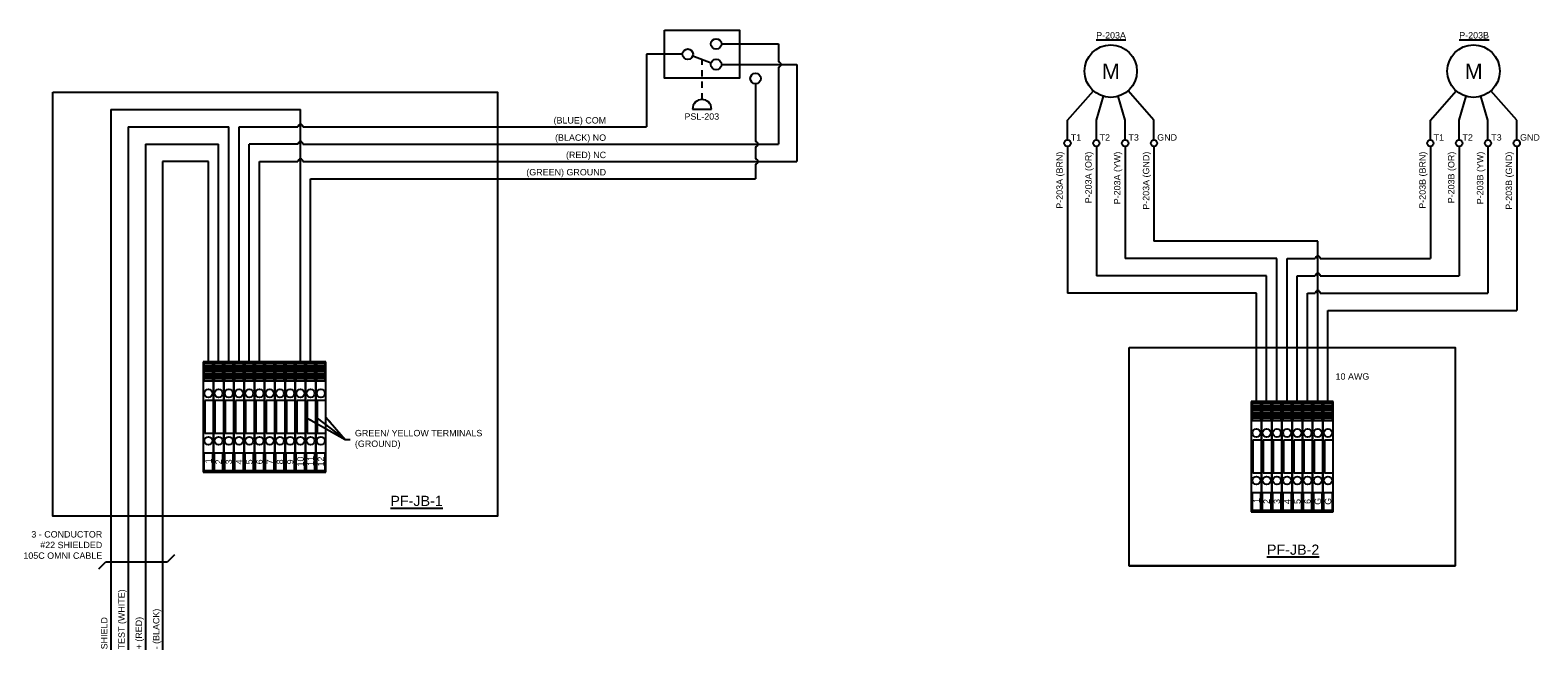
# Model space of a CAD drawing. Header units: inches. Extents: x 10.6 to 40.1, y 4.9 to 17.1.
import ezdxf

# ---------------------------------------------------------------- set-up
doc = ezdxf.new("R2010")
doc.units = ezdxf.units.IN
doc.header["$MEASUREMENT"] = 0
doc.linetypes.add('HIDDEN2', pattern=[0.1875, 0.125, -0.0625])
for name, color, linetype in [('GROUND TERM', 3, 'Continuous'), ('TERMINAL', 6, 'Continuous'), ('TEXT', 4, 'Continuous'), ('WIRES', 7, 'Continuous')]:
    doc.layers.add(name, color=color, linetype=linetype)
doc.styles.get("Standard").update_dxf_attribs({"font": 'arial.ttf'})
doc.dimstyles.get("Standard").update_dxf_attribs({"dimtxt": 0.18, "dimasz": 0.18, "dimexe": 0.18, "dimexo": 0.0625, "dimgap": 0.09, "dimtad": 0, "dimtih": 1, "dimtoh": 1, "dimdec": 4, "dimzin": 0, "dimdsep": 46, "dimtxsty": 'Standard', "dimcen": 0.09, "dimadec": 0, "dimazin": 0, "dimtfac": 1, "dimtdec": 4, "dimtofl": 0, "dimtmove": 0, "dimatfit": 3, "dimfxl": 1, "dimtolj": 1, "dimtzin": 0, "dimarcsym": 0})

# ---------------------------------------------------------------- blocks, each defined once
blk = doc.blocks.new('1492-J3 GRAPHIC')
for p, q in [((15.042, 10.569), (14.842, 10.569)), ((14.842, 10.569), (14.842, 8.414)), ((15.042, 8.414), (15.042, 10.569)), ((15.042, 9.817), (14.872, 9.817)), ((14.872, 9.817), (14.872, 9.167)), ((15.042, 9.167), (14.872, 9.167)), ((14.842, 8.414), (15.042, 8.414))]:
    blk.add_line(p, q)
for points in [[(15.028, 10.538), (14.856, 10.538), (14.856, 10.501), (15.028, 10.501)], [(15.028, 10.463), (14.856, 10.463), (14.856, 10.426), (15.028, 10.426)], [(15.028, 10.388), (14.856, 10.388), (14.856, 10.351), (15.028, 10.351)], [(15.028, 10.313), (14.856, 10.313), (14.856, 10.276), (15.028, 10.276)], [(15.028, 10.238), (14.856, 10.238), (14.856, 10.201), (15.028, 10.201)]]:
    blk.add_lwpolyline(points, close=True)
for centre in [(14.942, 9.956), (14.942, 9.028)]:
    blk.add_circle(centre, 0.079)
at = {"layer": 'WIRES'}
blk.add_lwpolyline([(14.856, 8.445), (15.028, 8.445), (15.028, 8.782), (14.856, 8.782)], close=True, dxfattribs=at)
blk = doc.blocks.new('1492-J3 W-TAG GRAPHIC')
for p, q in [((29.703, 10.569), (29.503, 10.569)), ((29.503, 10.569), (29.503, 8.414)), ((29.703, 8.414), (29.703, 10.569)), ((29.703, 9.817), (29.532, 9.817)), ((29.532, 9.817), (29.532, 9.167)), ((29.703, 9.167), (29.532, 9.167)), ((29.503, 8.414), (29.703, 8.414))]:
    blk.add_line(p, q)
for points in [[(29.689, 10.538), (29.517, 10.538), (29.517, 10.501), (29.689, 10.501)], [(29.689, 10.463), (29.517, 10.463), (29.517, 10.426), (29.689, 10.426)], [(29.689, 10.388), (29.517, 10.388), (29.517, 10.351), (29.689, 10.351)], [(29.689, 10.313), (29.517, 10.313), (29.517, 10.276), (29.689, 10.276)], [(29.689, 10.238), (29.517, 10.238), (29.517, 10.201), (29.689, 10.201)]]:
    blk.add_lwpolyline(points, close=True)
for centre in [(29.603, 9.956), (29.603, 9.028)]:
    blk.add_circle(centre, 0.079)
at = {"layer": 'WIRES'}
blk.add_lwpolyline([(29.517, 8.445), (29.689, 8.445), (29.689, 8.782), (29.517, 8.782)], close=True, dxfattribs=at)

msp = doc.modelspace()

# ---------------------------------------------------------------- linework, layer by layer
for p, q in [((12.222, 15.507), (12.222, 4.937)), ((13.471, 6.793), (13.334, 6.656)), ((11.988, 6.52), (12.124, 6.656)), ((12.124, 6.656), (13.334, 6.656))]:
    msp.add_line(p, q)
at = {"layer": 'TERMINAL'}
for centre in [(30.941, 14.85), (31.505, 14.85), (32.069, 14.85), (32.632, 14.85), (38.04, 14.85), (38.604, 14.85), (39.167, 14.85), (39.731, 14.85)]:
    msp.add_circle(centre, 0.0624, dxfattribs=at)
at = {"layer": 'WIRES'}
for p, q in [((23.409, 16.59), (22.705, 16.59)), ((22.705, 16.59), (22.705, 15.168)), ((23.609, 16.555), (23.971, 16.424)), ((24.17, 16.791), (25.286, 16.791)), ((25.286, 16.791), (25.286, 16.439)), ((24.17, 16.389), (25.642, 16.389)), ((25.286, 16.339), (25.286, 14.83)), ((25.642, 16.389), (25.642, 14.491)), ((24.837, 16.013), (24.837, 14.88)), ((30.941, 15.297), (31.448, 15.873)), ((31.505, 15.297), (31.643, 15.766)), ((32.069, 15.297), (31.931, 15.766)), ((32.632, 15.297), (32.125, 15.873)), ((38.04, 15.297), (38.547, 15.873)), ((38.604, 15.297), (38.741, 15.766)), ((39.167, 15.297), (39.03, 15.766)), ((39.731, 15.297), (39.224, 15.873)), ((12.222, 15.507), (15.932, 15.507)), ((15.932, 10.569), (15.932, 15.507)), ((23.604, 15.518), (23.976, 15.518)), ((12.56, 15.168), (12.56, 4.937)), ((12.56, 15.168), (14.532, 15.168)), ((14.532, 10.569), (14.532, 15.168)), ((14.732, 10.569), (14.732, 15.168)), ((14.732, 15.168), (15.882, 15.168)), ((15.982, 15.168), (22.705, 15.168)), ((30.941, 14.912), (30.941, 15.297)), ((31.505, 14.912), (31.505, 15.297)), ((32.069, 14.912), (32.069, 15.297)), ((32.632, 14.912), (32.632, 15.297)), ((38.04, 14.912), (38.04, 15.297)), ((38.604, 14.912), (38.604, 15.297)), ((39.167, 14.912), (39.167, 15.297)), ((39.731, 14.912), (39.731, 15.297)), ((12.899, 14.83), (12.899, 4.937)), ((12.899, 14.83), (14.332, 14.83)), ((14.332, 10.569), (14.332, 14.83)), ((14.932, 10.569), (14.932, 14.83)), ((15.882, 14.83), (14.932, 14.83)), ((15.982, 14.83), (25.286, 14.83)), ((24.837, 14.78), (24.837, 14.541)), ((30.941, 14.787), (30.941, 11.915)), ((31.505, 14.787), (31.505, 12.254)), ((32.069, 14.787), (32.069, 12.592)), ((32.632, 14.787), (32.632, 12.931)), ((38.04, 14.787), (38.04, 12.592)), ((38.604, 14.787), (38.604, 12.254)), ((39.167, 14.787), (39.167, 11.915)), ((39.731, 14.787), (39.731, 11.577)), ((14.132, 14.491), (13.237, 14.491)), ((13.237, 14.491), (13.237, 4.937)), ((14.132, 10.569), (14.132, 14.491)), ((15.132, 10.569), (15.132, 14.491)), ((15.132, 14.491), (15.882, 14.491)), ((15.982, 14.491), (25.642, 14.491)), ((24.837, 14.441), (24.837, 14.153)), ((16.132, 14.153), (24.837, 14.153)), ((16.132, 10.569), (16.132, 14.153)), ((35.836, 12.931), (32.632, 12.931)), ((35.836, 9.793), (35.836, 12.931)), ((35.036, 12.592), (32.069, 12.592)), ((35.036, 9.793), (35.036, 12.592)), ((35.236, 9.793), (35.236, 12.592)), ((35.236, 12.592), (35.786, 12.592)), ((35.886, 12.592), (38.04, 12.592)), ((34.836, 12.254), (31.505, 12.254)), ((34.836, 9.793), (34.836, 12.254)), ((35.436, 9.793), (35.436, 12.254)), ((35.436, 12.254), (35.786, 12.254)), ((35.886, 12.254), (38.604, 12.254)), ((34.636, 11.915), (30.941, 11.915)), ((34.636, 9.793), (34.636, 11.915)), ((35.636, 11.915), (35.786, 11.915)), ((35.636, 9.793), (35.636, 11.915)), ((35.886, 11.915), (39.167, 11.915)), ((36.036, 11.577), (39.731, 11.577)), ((36.036, 9.793), (36.036, 11.577)), ((32.149, 6.582), (38.523, 6.582))]:
    msp.add_line(p, q, dxfattribs=at)
at = {"layer": 'WIRES', "linetype": 'HIDDEN2'}
msp.add_line((23.79, 15.705), (23.79, 16.489), dxfattribs=at)
at = {"layer": 'WIRES'}
for points in [[(23.055, 17.061), (24.524, 17.061), (24.524, 16.119), (23.055, 16.119)], [(11.089, 15.848), (19.789, 15.848), (19.789, 7.551), (11.089, 7.551)], [(32.149, 10.85), (38.523, 10.85), (38.523, 6.582), (32.149, 6.582)]]:
    msp.add_lwpolyline(points, close=True, dxfattribs=at)
for centre, radius in [((24.067, 16.791), 0.103), ((23.512, 16.59), 0.103), ((31.787, 16.259), 0.513), ((38.885, 16.259), 0.513), ((24.067, 16.389), 0.103), ((24.837, 16.115), 0.103)]:
    msp.add_circle(centre, radius, dxfattribs=at)
for centre, radius, start, end in [((25.286, 16.389), 0.05, 270, 90), ((23.79, 15.518), 0.186, 0, 180), ((15.932, 15.168), 0.05, 0, 180), ((15.932, 14.83), 0.05, 0, 180), ((24.837, 14.83), 0.05, 270, 90), ((15.932, 14.491), 0.05, 0, 180), ((24.837, 14.491), 0.05, 270, 90), ((35.836, 12.592), 0.05, 0, 180), ((35.836, 12.254), 0.05, 0, 180), ((35.836, 11.915), 0.05, 0, 180)]:
    msp.add_arc(centre, radius, start, end, dxfattribs=at)

# ---------------------------------------------------------------- block references
at = {"layer": 'GROUND TERM'}
for name, p in [('1492-J3 GRAPHIC', (0.99, 0)), ('1492-J3 GRAPHIC', (1.19, 0)), ('1492-J3 GRAPHIC', (1.39, 0)), ('1492-J3 W-TAG GRAPHIC', (6.234, -0.776)), ('1492-J3 W-TAG GRAPHIC', (6.434, -0.776))]:
    msp.add_blockref(name, p, dxfattribs=at)
at = {"layer": 'TERMINAL'}
for p in [(-15.471, 0), (-15.271, 0), (-15.071, 0), (-14.871, 0), (-14.671, 0), (-14.471, 0), (-14.271, 0), (-14.071, 0), (-13.871, 0), (5.034, -0.776), (5.234, -0.776), (5.434, -0.776), (5.634, -0.776), (5.834, -0.776), (6.034, -0.776)]:
    msp.add_blockref('1492-J3 W-TAG GRAPHIC', p, dxfattribs=at)

# ---------------------------------------------------------------- texts
at = {"layer": 'TEXT'}
for s, width, insert, char_height, attachment_point in [('\\pi0.18559;{\\LP-203A}', 0.94041, (31.316, 17.022), 0.125, 1), ('\\pi0.19036;{\\LP-203B}', 0.94041, (38.415, 17.022), 0.125, 1), ('\\pi0.32706;{\\H1.5x;M} ', 0.94041, (31.288, 16.407), 0.2, 1), ('\\pi0.32706;{\\H1.5x;M} ', 0.94041, (38.386, 16.407), 0.2, 1), ('(BLUE) COM', 1.96753, (21.914, 15.359), 0.125, 3), ('\\pi0.14112;PSL-203', 0.94041, (23.305, 15.434), 0.125, 1), ('(BLACK) NO', 1.96753, (21.914, 15.021), 0.125, 3), ('T1', 0.35262, (31.005, 15.025), 0.125, 1), ('T2', 0.35262, (31.569, 15.025), 0.125, 1), ('T3', 0.35262, (32.133, 15.025), 0.125, 1), ('GND', 0.35262, (32.696, 15.025), 0.125, 1), ('T1', 0.35262, (38.104, 15.025), 0.125, 1), ('T2', 0.35262, (38.668, 15.025), 0.125, 1), ('T3', 0.35262, (39.231, 15.025), 0.125, 1), ('GND', 0.35262, (39.795, 15.025), 0.125, 1), ('(RED) NC', 1.96753, (21.914, 14.682), 0.125, 3), ('(GREEN) GROUND', 1.96753, (21.914, 14.344), 0.125, 3), ('10 AWG', 0.79201, (36.186, 10.348), 0.125, 1), ('\\pi-0.0056492;{\\LPF-JB-1}', 0.94041, (17.699, 7.952), 0.2, 1), ('3 - CONDUCTOR\\P#22 SHIELDED\\P105C OMNI CABLE', 1.96753, (12.055, 7.26), 0.125, 3), ('\\pi-0.02393;{\\LPF-JB-2}', 0.94041, (34.867, 6.997), 0.2, 1)]:
    msp.add_mtext_dynamic_manual_height_columns(s, width=width, gutter_width=1, heights=[0], dxfattribs=dict(at, insert=insert, char_height=char_height, attachment_point=attachment_point))
at = {"layer": 'TEXT', "char_height": 0.125, "rotation": 90}
for s, width, insert, attachment_point in [('P-203A (BRN)', 1.96753, (30.724, 14.683), 3), ('P-203A (OR)', 1.96753, (31.288, 14.683), 3), ('P-203A (YW)', 1.96753, (31.851, 14.683), 3), ('P-203A (GND)', 1.96753, (32.415, 14.683), 3), ('P-203B (BRN)', 1.96753, (37.823, 14.683), 3), ('P-203B (OR)', 1.96753, (38.386, 14.683), 3), ('P-203B (YW)', 1.96753, (38.95, 14.683), 3), ('P-203B (GND)', 1.96753, (39.514, 14.683), 3), ('\\pi0.073748;1', 0.19354, (14.07, 8.511), 1), ('\\pi0.055374;2', 0.19354, (14.27, 8.511), 1), ('\\pi0.055843;3', 0.19354, (14.47, 8.511), 1), ('\\pi0.05354;4', 0.19354, (14.67, 8.511), 1), ('\\pi0.055331;5', 0.19354, (14.87, 8.511), 1), ('\\pi0.055502;6', 0.19354, (15.07, 8.511), 1), ('\\pi0.056312;7', 0.19354, (15.27, 8.511), 1), ('\\pi0.055587;8', 0.19354, (15.47, 8.511), 1), ('\\pi0.055672;9', 0.19354, (15.67, 8.511), 1), ('\\pi0.013337;10', 0.19354, (15.87, 8.511), 1), ('\\pi0.025189;11', 0.19354, (16.07, 8.511), 1), ('\\pi0.013764;12', 0.19354, (16.27, 8.511), 1), ('\\pi0.073748;1', 0.19354, (34.575, 7.736), 1), ('\\pi0.055374;2', 0.19354, (34.775, 7.736), 1), ('\\pi0.055843;3', 0.19354, (34.975, 7.736), 1), ('\\pi0.05354;4', 0.19354, (35.175, 7.736), 1), ('\\pi0.055331;5', 0.19354, (35.375, 7.736), 1), ('\\pi0.055502;6', 0.19354, (35.575, 7.736), 1), ('\\pi0.03896;G', 0.19354, (35.775, 7.736), 1), ('\\pi0.03896;G', 0.19354, (35.975, 7.736), 1), ('TEST (WHITE)', 1.96753, (12.371, 4.947), 1), ('- (BLACK)', 1.96753, (13.048, 4.947), 1), ('SHIELD', 1.96753, (12.032, 4.947), 1), ('+ (RED)', 1.96753, (12.709, 4.947), 1)]:
    msp.add_mtext_dynamic_manual_height_columns(s, width=width, gutter_width=1, heights=[0], dxfattribs=dict(at, insert=insert, attachment_point=attachment_point))
at = {"layer": 'TEXT', "insert": (16.999, 9.055), "char_height": 0.125, "attachment_point": 4}
msp.add_mtext('GREEN/ YELLOW TERMINALS\\P(GROUND)', dxfattribs=at)
at = {"layer": 'WIRES', "insert": (17.157, 8.764), "char_height": 0.18, "attachment_point": 4}
msp.add_mtext('\\A1;', dxfattribs=at)

# ---------------------------------------------------------------- leaders
at = {"layer": 'TEXT', "annotation_type": 0, "has_hookline": 1, "hookline_direction": 0, "text_width": 2.475}
msp.add_leader([(16.032, 9.492), (16.806, 9.055), (16.909, 9.055)], dimstyle='Standard', override={"dimasz": 0.125}, dxfattribs=at)
at = {"layer": 'TEXT'}
for points in [[(16.232, 9.492), (16.806, 9.055), (16.909, 9.055)], [(16.432, 9.492), (16.806, 9.055), (16.909, 9.055)]]:
    msp.add_leader(points, dimstyle='Standard', override={"dimasz": 0.125}, dxfattribs=at)

doc.saveas('drawing.dxf')
